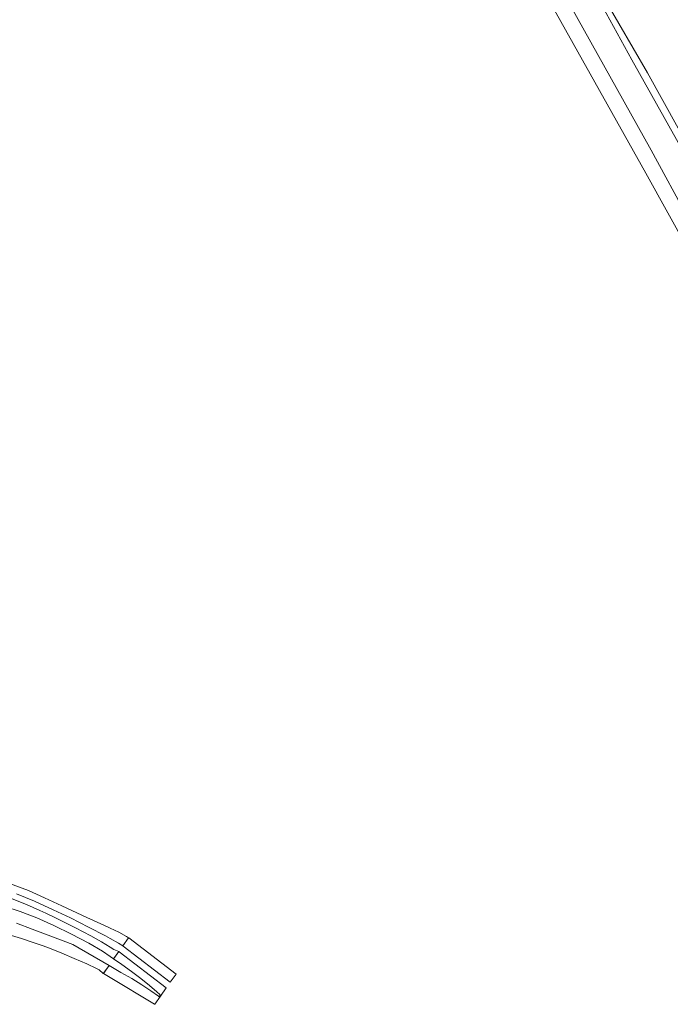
# Model space of a CAD drawing. Extents: x 148869 to 161638, y 453607 to 469810.
# Tile 72 of 256: x 155955 to 156276, y 459738 to 460223. Entities that reach past the tile are written whole.
import ezdxf

# ---------------------------------------------------------------- set-up
doc = ezdxf.new("R2010")
doc.units = 0
doc.layers.add('B-RO-VH-VERHARDING_ASFALT-GV', color=251, linetype='CONTINUOUS', lineweight=18)
doc.layers.add('B-RO-VH-VERHARDING_HALFVERHARDING-GV', color=251, linetype='CONTINUOUS', lineweight=18)

msp = doc.modelspace()

# ---------------------------------------------------------------- linework, layer by layer
at = {"layer": 'B-RO-VH-VERHARDING_ASFALT-GV', "flags": 128}
for points in [[(155953.81, 459792.79), (155962.71, 459789.1), (155971.85, 459784.9), (155980.51, 459780.91), (155989.34, 459776.41), (155997.69, 459772.08), (156000, 459770.79), (156004.16, 459768.46), (156006.23, 459767.11), (156009, 459771.13), (156007.95, 459771.79), (156004.23, 459773.86), (156000, 459775.82), (155996.88, 459777.28), (155988.56, 459781.08), (155976.1, 459786.91), (155967.68, 459790.82), (155959.73, 459794.32), (155947.8, 459798.81)], [(155947.64, 459786.67), (155955.74, 459784), (155963.79, 459780.86), (155972.16, 459777.19), (155980.94, 459772.96), (155989.42, 459768.51), (155996.21, 459764.47), (156000, 459761.81), (156001.65, 459760.66), (156001.85, 459760.94), (156004.19, 459764.28), (156001.79, 459765.32), (156000, 459766.42), (155995.72, 459769.03), (155990.54, 459772.03), (155982.92, 459775.98), (155973.31, 459780.82), (155968.36, 459783.24), (155965.32, 459784.61), (155958.86, 459787.43), (155950.83, 459790.59)], [(155951.43, 459772.29), (155956.3, 459770.76), (155961.51, 459769.02), (155967, 459767.07), (155970.92, 459765.63), (155976.21, 459763.48), (155982.23, 459760.94), (155988.46, 459758.2), (155993.32, 459755.99), (155994.55, 459755.38), (155996.61, 459753.5), (155999.43, 459757.5), (155981.52, 459767.84), (155970.72, 459771.91), (155961.56, 459775.4), (155953.79, 459778.29)]]:
    msp.add_lwpolyline(points, dxfattribs=at)
for points in [[(156009.19, 459771), (156009, 459771.13), (156006.23, 459767.11), (156006.42, 459766.99), (156029.5, 459749.27), (156032.4, 459753.2)], [(156024.46, 459742.6), (156024.72, 459742.42), (156027.54, 459746.53), (156004.47, 459764.15), (156004.19, 459764.28), (156001.65, 459760.66), (156005.65, 459757.98), (156010.42, 459754.55), (156015.08, 459750.98), (156019.43, 459747.55), (156022.94, 459744.54), (156024.41, 459743.24), (156024.43, 459743.17), (156024.45, 459743.11), (156024.49, 459743.04), (156024.53, 459742.98), (156024.57, 459742.93), (156024.62, 459742.88), (156024.63, 459742.87)], [(156024.72, 459742.42), (156024.46, 459742.6), (156024.27, 459742.29), (156024.21, 459742.27), (156024.15, 459742.25), (156024.09, 459742.24), (156024.03, 459742.24), (156023.97, 459742.25), (156023.91, 459742.27), (156023.85, 459742.29), (156023.8, 459742.33), (156023.76, 459742.36), (156019.99, 459745.01), (156015.56, 459747.94), (156010.6, 459751.01), (156005.3, 459754.01), (155999.43, 459757.5), (155996.62, 459753.5), (156000, 459751.47), (156021.76, 459738.41), (156021.92, 459738.35)]]:
    msp.add_lwpolyline(points, close=True, dxfattribs=at)
at = {"layer": 'B-RO-VH-VERHARDING_HALFVERHARDING-GV', "flags": 128}
for points in [[(156284.86, 460124.68), (156266.33, 460158.79), (156223.4, 460236.06), (156202.47, 460271.98), (156201.72, 460271.61), (156201.94, 460271.21), (156200.21, 460270.32), (156199.73, 460271.18), (156199.67, 460271.15), (156200.31, 460270), (156199.23, 460269.41), (156198.2, 460268.83), (156197.6, 460269.91), (156197.51, 460269.86), (156197.63, 460269.66), (156197.92, 460269.15), (156196.34, 460268.31), (156196.07, 460268.65), (156196.05, 460268.64), (156199.49, 460262.63), (156199.95, 460261.91), (156205.1, 460252.26), (156263.81, 460147.62), (156294.65, 460091.88)], [(156238.75, 460236.38), (156256.83, 460203.3), (156297, 460131.62)], [(156293.99, 460144), (156264.58, 460196.99), (156243.48, 460233.55)]]:
    msp.add_lwpolyline(points, dxfattribs=at)

doc.saveas('drawing.dxf')
